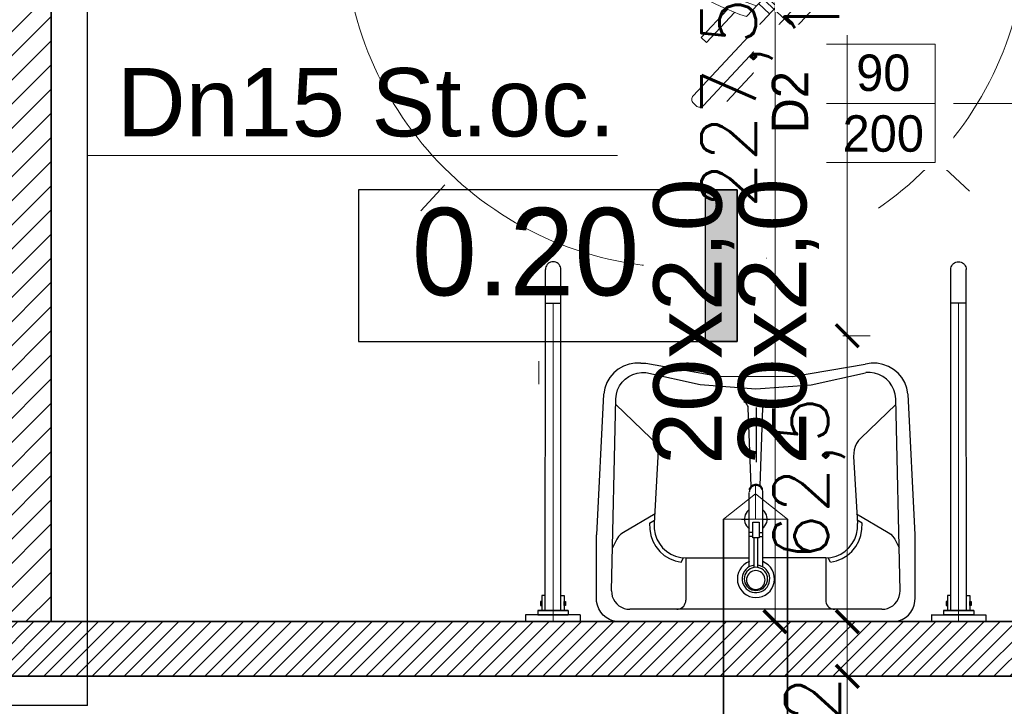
# Model space of a CAD drawing. Header units: millimetres. Extents: x -740 to 33545, y -26688 to 22494.
# Tile 147 of 256: x 10059 to 10276, y 10546 to 10697. Entities that reach past the tile are written whole.
import ezdxf
from ezdxf.lldxf.tags import DXFTag

# ---------------------------------------------------------------- set-up
doc = ezdxf.new("R2010")
doc.units = ezdxf.units.MM
doc.header["$MEASUREMENT"] = 0
doc.linetypes.add('ACAD_ISO10W100', pattern=[18, 12, -3, 0, -3])
doc.layers.get('Defpoints').update_dxf_attribs({"color": 252})
for name, color, linetype, lineweight in [('_IS_EKO_odwodnienie_hydrantów', 3, 'Continuous', 30), ('_IS_EKO_opis', 7, 'Continuous', 18), ('_IS_EKO_W_Ciepła', 1, 'Continuous', 35), ('_IS_EKO_W_Urzadzenia', 7, 'Continuous', 15), ('_IS_EKO_woda_zimna', 5, 'Continuous', 35), ('A_istniejące ściany', 252, 'Continuous', 35), ('A_opisy', 252, 'Continuous', 15), ('A_projektowane sciany', 252, 'Continuous', 35), ('l.przerywana', 252, 'ICAD_ISO03W100', 5), ('l.wypełnien', 252, 'Continuous', 5), ('Nowe_820-G Rysunki Obrazki_Nr_pióra__23', 252, 'Continuous', 15), ('szraf1', 252, 'Continuous', 5), ('wymiarowanie', 252, 'Continuous', 9)]:
    doc.layers.add(name, color=color, linetype=linetype, lineweight=lineweight)
for name, color, linetype in [('A-ARM', 252, 'Continuous'), ('tabelki opis', 252, 'Continuous'), ('WYPOSAŻENIE', 252, 'Continuous')]:
    doc.layers.add(name, color=color, linetype=linetype)
doc.styles.add('Arial', font='arial.ttf')
doc.styles.add('Arial_1', font='arial.ttf')
doc.styles.add('styl2', font='simplex.shx')
tags = doc.linetypes.add('ICAD_ISO03W100', pattern=[30, 12, -18]).pattern_tags.tags
tags[6:7] = [DXFTag(74, 4), DXFTag(75, 0), DXFTag(340, '0'), DXFTag(46, 1.0), DXFTag(50, 0.0), DXFTag(44, 0.0), DXFTag(45, 0.0)]
tags[4:5] = [DXFTag(74, 4), DXFTag(75, 0), DXFTag(340, '0'), DXFTag(46, 1.0), DXFTag(50, 0.0), DXFTag(44, 0.0), DXFTag(45, 0.0)]
doc.dimstyles.new('Skala 1-50', dxfattribs={"dimtxt": 12, "dimasz": 5, "dimexe": 1, "dimexo": 1, "dimgap": 1.5, "dimtad": 1, "dimdec": 1, "dimrnd": 0.5, "dimtxsty": 'styl2', "dimblk": 'ARCHTICK', "dimcen": 5, "dimadec": 0, "dimazin": 0, "dimtfac": 1, "dimtdec": 1, "dimtmove": 1, "dimatfit": 3, "dimldrblk": 'ARCHTICK', "dimfxl": 0, "dimlwd": -1, "dimlwe": -1, "dimarcsym": 0})

# ---------------------------------------------------------------- blocks, each defined once
blk = doc.blocks.new('FOTEL-K')
at = {"linetype": 'ACAD_ISO10W100'}
for p, q in [((5.633, 7.569), (-5.633, -7.569)), ((7.569, -5.633), (-7.569, 5.633))]:
    blk.add_line(p, q, dxfattribs=at)
for p, q in [((0.222, 4.361), (4.187, 1.41)), ((-0.001, 2.861), (-0.108, 2.718)), ((-0.108, 2.718), (0.638, 2.163)), ((0.798, 2.266), (-0.001, 2.861)), ((1.062, 2.419), (5.201, -0.661)), ((1.629, 2.451), (1.412, 2.159)), ((1.827, 2.303), (1.61, 2.011)), ((-2.741, -0.82), (-2.635, -0.677)), ((-2.635, -0.677), (-1.889, -1.232)), ((-1.941, -1.415), (-2.741, -0.82)), ((6.591, -1.997), (5.367, -1.086)), ((5.289, -1.263), (2.729, -4.704)), ((6.489, -2.135), (5.265, -1.224)), ((-4.113, -1.465), (-0.148, -4.416)), ((2.127, -4.792), (-2.012, -1.712)), ((-1.663, -1.972), (-1.907, -2.301)), ((-1.465, -2.119), (-1.709, -2.448)), ((3.908, -5.603), (2.684, -4.692)), ((3.805, -5.74), (2.581, -4.829))]:
    blk.add_line(p, q)
for points in [[(4.297, 0.733), (4.246, 0.664, -0.414214), (4.065, 0.637), (-0.557, 4.077, -0.414214), (-0.584, 4.258), (-0.532, 4.327, -0.414214), (-0.352, 4.353), (4.271, 0.913, -0.414214)], [(6.473, -0.994), (6.427, -1.056, -0.414214), (6.307, -1.074), (5.103, -0.178, -0.414214), (5.085, -0.058), (5.132, 0.004, -0.414214), (5.252, 0.022), (6.456, -0.874, -0.414214)], [(0.556, -4.295), (0.505, -4.364, -0.414214), (0.324, -4.39), (-4.298, -0.95, -0.414214), (-4.325, -0.769), (-4.273, -0.7, -0.414214), (-4.093, -0.674), (0.53, -4.114, -0.414214)], [(2.811, -5.915), (2.857, -5.853, 0.414214), (2.839, -5.733), (1.636, -4.837, 0.414214), (1.515, -4.855), (1.469, -4.917, 0.414214), (1.487, -5.037), (2.691, -5.933, 0.414214)]]:
    blk.add_lwpolyline(points, format="xyb", close=True)
for points in [[(7.655, -2.789), (6.591, -1.997), (5.464, -3.512), (6.527, -4.304)], [(4.869, -6.532), (3.805, -5.74), (4.933, -4.225), (5.997, -5.017)]]:
    blk.add_lwpolyline(points, close=True)
blk.add_circle((0, 0), 8.291, dxfattribs=at)
for centre, radius, start, end in [((4.045, -3.01), 6.195, 118.7855, 167.9004), ((4.33, -3.223), 6.195, 118.7855, 167.9004), ((4.944, -1.006), 0.43, 323.343, 53.343), ((2.384, -4.447), 0.43, 233.343, 323.343)]:
    blk.add_arc(centre, radius, start, end)
blk = doc.blocks.new('_ArchTick')
at = {"color": 0, "linetype": 'ByBlock', "const_width": 0.15}
blk.add_lwpolyline([(-0.5, -0.5), (0.5, 0.5)], dxfattribs=at)
blk = doc.blocks.new('*D2244')
at = {"layer": 'Defpoints', "color": 0}
for p in [(10055.83, 10552.52), (10030.92, 10402.52), (10066.23, 10402.52)]:
    blk.add_point(p, dxfattribs=at)
at = {"layer": 'wymiarowanie', "color": 0}
for p, q in [((10035.92, 10552.52), (10029.92, 10552.52)), ((10030.92, 10552.52), (10030.92, 10402.52)), ((10035.92, 10402.52), (10029.92, 10402.52))]:
    blk.add_line(p, q, dxfattribs=at)
at = {"layer": 'wymiarowanie', "color": 0, "xscale": 5, "yscale": 5, "zscale": 5}
for p, rotation in [((10030.92, 10552.52), 90), ((10030.92, 10402.52), 270)]:
    blk.add_blockref('_ArchTick', p, dxfattribs=dict(at, rotation=rotation))
at = {"layer": 'wymiarowanie', "color": 0, "insert": (10023.12, 10477.52), "char_height": 12, "attachment_point": 5, "rotation": 90, "style": 'styl2'}
blk.add_mtext('150', dxfattribs=at)
blk = doc.blocks.new('*D2760')
at = {"layer": 'Defpoints', "color": 0}
for p in [(10280.43, 10729.26), (10241.04, 10627.26), (10280.43, 10627.26)]:
    blk.add_point(p, dxfattribs=at)
at = {"layer": 'wymiarowanie', "color": 0}
for p, q in [((10246.04, 10729.26), (10240.04, 10729.26)), ((10241.04, 10729.26), (10241.04, 10720.96)), ((10241.04, 10627.26), (10241.04, 10693.2)), ((10246.04, 10627.26), (10240.04, 10627.26))]:
    blk.add_line(p, q, dxfattribs=at)
at = {"layer": 'wymiarowanie', "color": 0, "xscale": 5, "yscale": 5, "zscale": 5}
for p, rotation in [((10241.04, 10729.26), 90), ((10241.04, 10627.26), 270)]:
    blk.add_blockref('_ArchTick', p, dxfattribs=dict(at, rotation=rotation))
at = {"layer": 'wymiarowanie', "color": 0, "insert": (10233.24, 10707.08), "char_height": 12, "attachment_point": 5, "rotation": 90, "style": 'styl2'}
blk.add_mtext('102', dxfattribs=at)
blk = doc.blocks.new('*D2761')
at = {"layer": 'Defpoints', "color": 0}
for p in [(10280.43, 10627.26), (10241.04, 10564.52), (10280.43, 10564.52)]:
    blk.add_point(p, dxfattribs=at)
at = {"layer": 'wymiarowanie', "color": 0}
for p, q in [((10246.04, 10627.26), (10240.04, 10627.26)), ((10241.04, 10627.26), (10241.04, 10564.52)), ((10246.04, 10564.52), (10240.04, 10564.52))]:
    blk.add_line(p, q, dxfattribs=at)
at = {"layer": 'wymiarowanie', "color": 0, "xscale": 5, "yscale": 5, "zscale": 5}
for p, rotation in [((10241.04, 10627.26), 90), ((10241.04, 10564.52), 270)]:
    blk.add_blockref('_ArchTick', p, dxfattribs=dict(at, rotation=rotation))
at = {"layer": 'wymiarowanie', "color": 0, "insert": (10232.69, 10595.89), "char_height": 12, "attachment_point": 5, "rotation": 90, "style": 'styl2'}
blk.add_mtext('62,5', dxfattribs=at)
blk = doc.blocks.new('*D2762')
at = {"layer": 'Defpoints', "color": 0}
for p in [(10280.43, 10564.52), (10241.04, 10552.52), (10270.21, 10552.52)]:
    blk.add_point(p, dxfattribs=at)
at = {"layer": 'wymiarowanie', "color": 0}
for p, q in [((10246.04, 10564.52), (10240.04, 10564.52)), ((10241.04, 10564.52), (10241.04, 10552.52)), ((10246.04, 10552.52), (10240.04, 10552.52))]:
    blk.add_line(p, q, dxfattribs=at)
at = {"layer": 'wymiarowanie', "color": 0, "xscale": 5, "yscale": 5, "zscale": 5}
for p, rotation in [((10241.04, 10564.52), 90), ((10241.04, 10552.52), 270)]:
    blk.add_blockref('_ArchTick', p, dxfattribs=dict(at, rotation=rotation))
at = {"layer": 'wymiarowanie', "color": 0, "insert": (10233.39, 10542.33), "char_height": 12, "attachment_point": 5, "rotation": 90, "style": 'styl2'}
blk.add_mtext('12', dxfattribs=at)
blk = doc.blocks.new('*D2763')
at = {"layer": 'Defpoints', "color": 0}
for p in [(10270.21, 10552.52), (10241.04, 10402.52), (10263.5, 10402.52)]:
    blk.add_point(p, dxfattribs=at)
at = {"layer": 'wymiarowanie', "color": 0}
for p, q in [((10246.04, 10552.52), (10240.04, 10552.52)), ((10241.04, 10552.52), (10241.04, 10402.52)), ((10246.04, 10402.52), (10240.04, 10402.52))]:
    blk.add_line(p, q, dxfattribs=at)
at = {"layer": 'wymiarowanie', "color": 0, "xscale": 5, "yscale": 5, "zscale": 5}
for p, rotation in [((10241.04, 10552.52), 90), ((10241.04, 10402.52), 270)]:
    blk.add_blockref('_ArchTick', p, dxfattribs=dict(at, rotation=rotation))
at = {"layer": 'wymiarowanie', "color": 0, "insert": (10233.24, 10477.52), "char_height": 12, "attachment_point": 5, "rotation": 90, "style": 'styl2'}
blk.add_mtext('150', dxfattribs=at)
blk = doc.blocks.new('*D2764')
at = {"layer": 'Defpoints', "color": 0}
for p in [(10225.17, 10791.99), (10246.04, 10791.99), (10245.86, 10564.52)]:
    blk.add_point(p, dxfattribs=at)
at = {"layer": 'wymiarowanie', "color": 0}
for p, q in [((10230.17, 10791.99), (10224.17, 10791.99)), ((10225.17, 10564.52), (10225.17, 10791.99)), ((10230.17, 10564.52), (10224.17, 10564.52))]:
    blk.add_line(p, q, dxfattribs=at)
at = {"layer": 'wymiarowanie', "color": 0, "xscale": 5, "yscale": 5, "zscale": 5}
for p, rotation in [((10225.17, 10791.99), 90), ((10225.17, 10564.52), 270)]:
    blk.add_blockref('_ArchTick', p, dxfattribs=dict(at, rotation=rotation))
at = {"layer": 'wymiarowanie', "color": 0, "insert": (10216.82, 10678.26), "char_height": 12, "attachment_point": 5, "rotation": 90, "style": 'styl2'}
blk.add_mtext('227,5', dxfattribs=at)

msp = doc.modelspace()

# ---------------------------------------------------------------- hatches: boundary and pattern name
at = {"layer": 'l.wypełnien'}
h = msp.add_hatch(dxfattribs=at)
h.set_pattern_fill('ANSI31', color=256, scale=30, style=0)
h.paths.add_polyline_path([(8887.19, 10284.84), (8887.19, 10539.8), (8932.19, 10539.8), (8932.19, 10402.52), (9059.57, 10402.52), (9368.19, 10402.52), (9394.23, 10402.52), (9416.72, 10402.52), (9416.72, 10359.34), (9405.31, 10359.34), (9376.25, 10359.34), (8932.19, 10359.34), (8932.19, 10284.84)])
h.paths.add_polyline_path([(9871.19, 10801.99), (9871.19, 10791.99), (9878.23, 10791.99), (9890.23, 10791.99), (10052.23, 10791.99), (10052.23, 10564.52), (10066.23, 10564.52), (10066.23, 10706), (10066.23, 10711.93), (10066.23, 10711.98), (10066.23, 10728.73), (10066.23, 10765.23), (10066.23, 10776), (10066.23, 10781.93), (10066.23, 10781.98), (10066.23, 10781.93), (10066.23, 10776), (10066.22, 10776), (10066.23, 10781.93), (10066.23, 10781.98), (10066.23, 10791.99), (10125.49, 10791.99), (10125.49, 10808.08), (10125.49, 10819.93), (10125.49, 10834.32), (10058.81, 10834.32), (9924.19, 10834.32), (9924.19, 10862.32), (9879.19, 10862.32), (9879.19, 10834.32), (9871.19, 10834.32), (9871.19, 10801.99)])
h.paths.add_polyline_path([(9570.47, 10794.52), (9731.23, 10794.52), (9731.23, 10731.52), (9748.23, 10731.52), (9748.23, 10793.99), (9768.19, 10793.99), (9768.19, 10801.99), (9781.19, 10801.99), (9781.19, 10834.32), (9769.78, 10834.32), (9645.19, 10834.32), (9645.19, 10833.52), (9604.19, 10833.52), (9570.47, 10833.52)])
h.paths.add_polyline_path([(9394.23, 10794.52), (9428.47, 10794.52), (9428.47, 10833.52), (9388.19, 10833.52), (9388.19, 10794.52), (9394.23, 10794.52)])
h.paths.add_polyline_path([(9428.47, 10794.52), (9428.47, 10833.52), (9448.47, 10833.52), (9448.47, 10794.52)])
h.paths.add_polyline_path([(9550.47, 10794.52), (9570.47, 10794.52), (9570.47, 10833.52), (9550.47, 10833.52)])
h.paths.add_polyline_path([(9368.19, 10794.52), (9388.19, 10794.52), (9388.19, 10833.52), (9368.19, 10833.52)])
h.paths.add_polyline_path([(9604.19, 10833.52), (9604.19, 10849.32), (9645.19, 10849.32), (9645.19, 10833.52)])
h.paths.add_polyline_path([(9368.19, 10422.52), (9368.19, 10402.52), (9394.23, 10402.52), (9394.23, 10422.52)])
h.paths.add_polyline_path([(9368.19, 10774.52), (9394.23, 10774.52), (9394.23, 10794.52), (9368.19, 10794.52)])
h = msp.add_hatch(dxfattribs=at)
h.set_pattern_fill('ANSI31', color=256, scale=20, style=0)
h.paths.add_polyline_path([(10002.23, 10552.52), (10002.23, 10564.52), (10182.4, 10564.52), (10259.5, 10564.52), (10280.43, 10564.52), (10280.43, 10627.26), (10292.43, 10627.26), (10292.43, 10564.52), (10316.23, 10564.52), (10316.23, 10552.52)])
h.paths.add_polyline_path([(10544.19, 10552.52), (10544.19, 10564.52), (10316.23, 10564.52), (10292.43, 10564.52), (10316.23, 10564.52), (10316.23, 10564.52), (10316.23, 10552.52)])
h.paths.add_polyline_path([(10280.43, 10791.99), (10280.43, 10729.26), (10292.43, 10729.26), (10292.43, 10791.99)])
at = {"layer": 'tabelki opis'}
msp.add_hatch(color=256, dxfattribs=at).paths.add_polyline_path([(10216.85, 10626.02), (10216.85, 10659.28), (10209.89, 10659.28), (10209.89, 10626.02)])

# ---------------------------------------------------------------- linework, layer by layer
at = {"layer": '_IS_EKO_odwodnienie_hydrantów'}
for q in [(10074.23, 10747.22), (9864.75, 10546.1)]:
    msp.add_line((10074.23, 10546.1), q, dxfattribs=at)
at = {"layer": '_IS_EKO_opis'}
msp.add_line((10190.57, 10666.85, -18208.61), (10074.23, 10666.85), dxfattribs=at)
at = {"layer": '_IS_EKO_W_Ciepła', "linetype": 'ByBlock'}
msp.add_line((10227.89, 10587.03), (10227.89, 10418.52), dxfattribs=at)
at = {"layer": '_IS_EKO_W_Urzadzenia'}
for p, q in [((10220.89, 10587.03), (10220.89, 10594.4)), ((10220.89, 10592.55), (10213.89, 10587.01)), ((10227.89, 10587.01), (10220.89, 10592.55)), ((10227.89, 10587.01), (10213.89, 10587.01))]:
    msp.add_line(p, q, dxfattribs=at)
at = {"layer": '_IS_EKO_woda_zimna', "linetype": 'ByBlock'}
msp.add_line((10213.89, 10587.01), (10213.89, 10410.52), dxfattribs=at)
at = {"layer": 'A-ARM'}
for p, q in [((10193.11, 10620.99), (10191.89, 10620.56)), ((10194.39, 10621.21), (10193.11, 10620.99)), ((10195.68, 10621.21), (10194.39, 10621.21)), ((10195.68, 10621.21), (10196.8, 10621.21)), ((10196.8, 10621.21), (10212.76, 10618.41)), ((10228.97, 10618.34), (10244.96, 10620.99)), ((10246.31, 10621.22), (10245.04, 10621.01)), ((10245.04, 10621.01), (10245.04, 10621.01)), ((10247.59, 10621.21), (10246.31, 10621.22)), ((10248.86, 10620.98), (10247.59, 10621.21)), ((10250.07, 10620.53), (10248.86, 10620.98)), ((10189.76, 10619.09), (10188.92, 10618.11)), ((10190.76, 10619.92), (10189.76, 10619.09)), ((10191.89, 10620.56), (10190.76, 10619.92)), ((10193.08, 10618.32), (10193.95, 10618.76)), ((10193.95, 10618.76), (10194.88, 10619.06)), ((10194.88, 10619.06), (10195.84, 10619.19)), ((10195.84, 10619.19), (10196.81, 10619.17)), ((10196.81, 10619.17), (10208.74, 10616.53)), ((10233.12, 10616.49), (10245.06, 10619.1)), ((10245.06, 10619.1), (10245.06, 10619.1)), ((10246.06, 10619.19), (10245.09, 10619.17)), ((10247.02, 10619.06), (10246.06, 10619.19)), ((10247.95, 10618.76), (10247.02, 10619.06)), ((10248.82, 10618.32), (10247.95, 10618.76)), ((10251.18, 10619.89), (10250.07, 10620.53)), ((10252.17, 10619.07), (10251.18, 10619.89)), ((10253, 10618.09), (10252.17, 10619.07)), ((10188.26, 10617), (10187.8, 10615.78)), ((10188.92, 10618.11), (10188.26, 10617)), ((10191.05, 10616.24), (10191.61, 10617.05)), ((10191.61, 10617.05), (10192.3, 10617.74)), ((10192.3, 10617.74), (10193.08, 10618.32)), ((10208.74, 10616.53), (10220.93, 10615.63)), ((10212.76, 10618.41), (10228.97, 10618.34)), ((10220.93, 10615.63), (10233.12, 10616.49)), ((10249.61, 10617.74), (10248.82, 10618.32)), ((10250.29, 10617.05), (10249.61, 10617.74)), ((10250.85, 10616.24), (10250.29, 10617.05)), ((10253.65, 10616.98), (10253, 10618.09)), ((10254.11, 10615.77), (10253.65, 10616.98)), ((10187.48, 10614.47), (10185.96, 10583.56)), ((10187.8, 10615.78), (10187.55, 10614.51)), ((10187.55, 10614.51), (10187.55, 10614.51)), ((10190.21, 10613.44), (10190.34, 10614.41)), ((10190.34, 10614.41), (10190.62, 10615.36)), ((10190.62, 10615.36), (10191.05, 10616.24)), ((10251.28, 10615.36), (10250.85, 10616.24)), ((10251.56, 10614.41), (10251.28, 10615.36)), ((10251.69, 10613.44), (10251.56, 10614.41)), ((10254.35, 10614.51), (10254.11, 10615.77)), ((10255.94, 10583.56), (10254.43, 10614.47)), ((10189.28, 10571.31), (10190.21, 10613.44)), ((10190.19, 10612.17), (10197.91, 10604.8)), ((10218.6, 10612.61), (10218.35, 10612.75)), ((10218.81, 10612.44), (10218.6, 10612.61)), ((10218.99, 10612.23), (10218.81, 10612.44)), ((10219.14, 10611.99), (10218.99, 10612.23)), ((10222.79, 10612.23), (10222.64, 10611.99)), ((10222.97, 10612.44), (10222.79, 10612.23)), ((10223.18, 10612.61), (10222.97, 10612.44)), ((10223.42, 10612.75), (10223.18, 10612.61)), ((10251.72, 10612.17), (10243.99, 10604.8)), ((10252.63, 10571.31), (10251.69, 10613.44)), ((10219.24, 10611.73), (10219.14, 10611.99)), ((10219.29, 10611.46), (10219.24, 10611.73)), ((10219.91, 10594.23), (10219.29, 10611.45)), ((10221.91, 10594.33), (10222.48, 10611.45)), ((10222.54, 10611.73), (10222.48, 10611.46)), ((10222.48, 10611.46), (10222.48, 10611.46)), ((10222.64, 10611.99), (10222.54, 10611.73)), ((10197.91, 10604.8), (10198.41, 10604.25)), ((10198.41, 10604.25), (10198.82, 10603.63)), ((10198.82, 10603.63), (10199.14, 10602.96)), ((10243.08, 10603.63), (10242.77, 10602.96)), ((10243.49, 10604.25), (10243.08, 10603.63)), ((10243.99, 10604.8), (10243.49, 10604.25)), ((10199.14, 10602.96), (10199.36, 10602.25)), ((10199.36, 10602.25), (10199.47, 10601.52)), ((10199.47, 10601.52), (10199.47, 10600.77)), ((10242.44, 10601.52), (10242.43, 10600.77)), ((10242.55, 10602.25), (10242.44, 10601.52)), ((10242.77, 10602.96), (10242.55, 10602.25)), ((10199.47, 10600.77), (10198.63, 10586.04)), ((10242.43, 10600.77), (10243.27, 10586.04)), ((10219.54, 10593.18), (10219.52, 10592.92)), ((10219.52, 10576.56), (10219.52, 10592.87)), ((10219.6, 10593.43), (10219.54, 10593.18)), ((10219.72, 10593.95), (10219.6, 10593.72)), ((10219.6, 10593.72), (10219.6, 10593.72)), ((10219.6, 10593.41), (10219.6, 10593.72)), ((10219.71, 10593.66), (10219.6, 10593.43)), ((10219.86, 10593.87), (10219.71, 10593.66)), ((10219.87, 10594.15), (10219.72, 10593.95)), ((10220.04, 10594.06), (10219.86, 10593.87)), ((10220.05, 10594.32), (10219.87, 10594.15)), ((10220.26, 10594.2), (10220.04, 10594.06)), ((10220.27, 10594.46), (10220.05, 10594.32)), ((10220.49, 10594.31), (10220.26, 10594.2)), ((10220.5, 10594.57), (10220.27, 10594.46)), ((10220.74, 10594.38), (10220.49, 10594.31)), ((10220.74, 10594.63), (10220.5, 10594.57)), ((10221, 10594.65), (10220.74, 10594.63)), ((10221, 10594.4), (10220.74, 10594.38)), ((10221.25, 10594.63), (10221, 10594.65)), ((10221.25, 10594.38), (10221, 10594.4)), ((10221.5, 10594.57), (10221.25, 10594.63)), ((10221.5, 10594.31), (10221.25, 10594.38)), ((10221.73, 10594.46), (10221.5, 10594.57)), ((10221.74, 10594.2), (10221.5, 10594.31)), ((10221.94, 10594.32), (10221.73, 10594.46)), ((10221.95, 10594.06), (10221.74, 10594.2)), ((10222.12, 10594.15), (10221.94, 10594.32)), ((10222.13, 10593.87), (10221.95, 10594.06)), ((10222.28, 10593.95), (10222.12, 10594.15)), ((10222.28, 10593.66), (10222.13, 10593.87)), ((10222.4, 10593.72), (10222.28, 10593.95)), ((10222.39, 10593.43), (10222.28, 10593.66)), ((10222.46, 10593.18), (10222.39, 10593.43)), ((10222.4, 10593.41), (10222.4, 10593.72)), ((10222.48, 10592.92), (10222.46, 10593.18)), ((10222.48, 10576.54), (10222.48, 10592.92)), ((10218.82, 10588.34), (10218.63, 10587.97)), ((10219.08, 10588.68), (10218.82, 10588.34)), ((10219.38, 10588.98), (10219.08, 10588.68)), ((10222.83, 10588.67), (10222.53, 10588.97)), ((10223.09, 10588.33), (10222.83, 10588.67)), ((10223.27, 10587.95), (10223.09, 10588.33)), ((10198.83, 10588.19), (10191.92, 10584.1)), ((10197.64, 10586.14), (10198.68, 10586.81)), ((10217.78, 10587.03), (10219.51, 10587.03)), ((10218.51, 10587.56), (10218.45, 10587.14)), ((10218.45, 10587.14), (10218.47, 10586.72)), ((10218.47, 10586.72), (10218.56, 10586.3)), ((10218.63, 10587.97), (10218.51, 10587.56)), ((10218.56, 10586.3), (10218.72, 10585.91)), ((10220.28, 10582.93), (10220.28, 10586.35)), ((10220.28, 10586.35), (10221.71, 10586.35)), ((10221.71, 10586.35), (10221.71, 10582.93)), ((10222.41, 10587.03), (10224.13, 10587.03)), ((10223.18, 10585.9), (10223.34, 10586.29)), ((10223.4, 10587.55), (10223.27, 10587.95)), ((10223.34, 10586.29), (10223.43, 10586.7)), ((10223.45, 10587.13), (10223.4, 10587.55)), ((10223.43, 10586.7), (10223.45, 10587.13)), ((10243.07, 10588.19), (10249.98, 10584.1)), ((10244.27, 10586.14), (10243.22, 10586.81)), ((10191.92, 10584.1), (10191.34, 10583.69)), ((10197.64, 10586.14), (10197.66, 10584.78)), ((10197.66, 10584.78), (10197.9, 10583.45)), ((10198.63, 10586.04), (10198.65, 10584.88)), ((10198.65, 10584.88), (10198.85, 10583.74)), ((10218.72, 10585.91), (10218.94, 10585.55)), ((10218.94, 10585.55), (10219.22, 10585.23)), ((10219.22, 10585.23), (10219.55, 10584.96)), ((10220.28, 10584.09), (10219.48, 10584.09)), ((10221.71, 10584.09), (10222.48, 10584.09)), ((10222.41, 10585.03), (10222.68, 10585.22)), ((10222.68, 10585.22), (10222.96, 10585.54)), ((10222.96, 10585.54), (10223.18, 10585.9)), ((10243.05, 10583.74), (10243.26, 10584.88)), ((10243.26, 10584.88), (10243.27, 10586.04)), ((10243.27, 10586.04), (10243.27, 10586.04)), ((10244.01, 10583.45), (10244.25, 10584.78)), ((10244.25, 10584.78), (10244.27, 10586.14)), ((10249.98, 10584.1), (10250.56, 10583.69)), ((10185.96, 10569.76), (10185.96, 10583.56)), ((10190.41, 10582.65), (10189.49, 10580.7)), ((10190.84, 10583.21), (10190.41, 10582.65)), ((10191.34, 10583.69), (10190.84, 10583.21)), ((10197.9, 10583.45), (10198.35, 10582.17)), ((10198.35, 10582.17), (10199.01, 10581)), ((10198.85, 10583.74), (10199.24, 10582.65)), ((10199.24, 10582.65), (10199.79, 10581.64)), ((10220.28, 10583.21), (10219.48, 10583.21)), ((10221.71, 10582.93), (10220.28, 10582.93)), ((10220.58, 10576.44), (10220.58, 10582.93)), ((10221.38, 10576.44), (10221.38, 10582.93)), ((10221.71, 10583.21), (10222.48, 10583.21)), ((10242.11, 10581.64), (10242.67, 10582.65)), ((10242.67, 10582.65), (10243.05, 10583.74)), ((10242.89, 10581), (10243.55, 10582.17)), ((10243.55, 10582.17), (10244.01, 10583.45)), ((10250.56, 10583.69), (10251.06, 10583.21)), ((10251.06, 10583.21), (10251.49, 10582.65)), ((10251.49, 10582.65), (10252.41, 10580.7)), ((10255.94, 10569.76), (10255.94, 10583.56)), ((10199.01, 10581), (10199.86, 10579.94)), ((10199.79, 10581.64), (10200.5, 10580.73)), ((10199.86, 10579.94), (10200.86, 10579.05)), ((10200.5, 10580.73), (10201.34, 10579.95)), ((10201.34, 10579.95), (10202.3, 10579.33)), ((10239.6, 10579.33), (10240.56, 10579.95)), ((10240.56, 10579.95), (10241.41, 10580.73)), ((10241.04, 10579.05), (10242.04, 10579.94)), ((10241.41, 10580.73), (10242.11, 10581.64)), ((10242.04, 10579.94), (10242.89, 10581)), ((10200.86, 10579.05), (10202, 10578.34)), ((10202, 10578.34), (10203.24, 10577.84)), ((10202.3, 10579.33), (10203.35, 10578.86)), ((10203.24, 10577.84), (10204.55, 10577.55)), ((10203.35, 10578.86), (10204.46, 10578.58)), ((10204.46, 10578.58), (10205.59, 10578.49)), ((10204.55, 10577.55), (10205.05, 10578.51)), ((10205.59, 10578.49), (10219.51, 10578.49)), ((10205.59, 10578.49), (10205.59, 10569.24)), ((10219.53, 10577.72), (10218.89, 10577.41)), ((10236.31, 10578.49), (10222.41, 10578.49)), ((10223.11, 10577.38), (10222.48, 10577.7)), ((10222.48, 10577.7), (10222.48, 10577.7)), ((10236.31, 10578.49), (10237.45, 10578.58)), ((10236.31, 10578.49), (10236.31, 10569.24)), ((10237.36, 10577.55), (10236.85, 10578.51)), ((10237.36, 10577.55), (10238.66, 10577.84)), ((10237.45, 10578.58), (10238.56, 10578.86)), ((10238.56, 10578.86), (10239.6, 10579.33)), ((10238.66, 10577.84), (10239.9, 10578.34)), ((10239.9, 10578.34), (10241.04, 10579.05)), ((10217.42, 10575.91), (10217.13, 10575.27)), ((10217.82, 10576.5), (10217.42, 10575.91)), ((10218.32, 10577), (10217.82, 10576.5)), ((10218.44, 10575.57), (10218.2, 10575.11)), ((10218.89, 10577.41), (10218.32, 10577)), ((10218.77, 10575.98), (10218.44, 10575.57)), ((10219.01, 10575.53), (10218.76, 10575.17)), ((10219.15, 10576.32), (10218.77, 10575.98)), ((10219.33, 10575.84), (10219.01, 10575.53)), ((10219.59, 10576.6), (10219.15, 10576.32)), ((10219.7, 10576.1), (10219.33, 10575.84)), ((10220.07, 10576.8), (10219.59, 10576.6)), ((10219.93, 10575.45), (10219.64, 10575.25)), ((10220.1, 10576.28), (10219.7, 10576.1)), ((10220.25, 10575.61), (10219.93, 10575.45)), ((10220.58, 10576.91), (10220.07, 10576.8)), ((10220.53, 10576.4), (10220.1, 10576.28)), ((10220.6, 10575.7), (10220.25, 10575.61)), ((10220.98, 10576.44), (10220.53, 10576.4)), ((10220.95, 10575.73), (10220.6, 10575.7)), ((10221.31, 10575.7), (10220.95, 10575.73)), ((10221.42, 10576.4), (10220.98, 10576.44)), ((10221.65, 10575.61), (10221.31, 10575.7)), ((10221.86, 10576.28), (10221.42, 10576.4)), ((10221.94, 10576.78), (10221.44, 10576.9)), ((10221.44, 10576.9), (10221.44, 10576.9)), ((10221.97, 10575.45), (10221.65, 10575.61)), ((10222.26, 10576.1), (10221.86, 10576.28)), ((10222.42, 10576.57), (10221.94, 10576.78)), ((10222.26, 10575.25), (10221.97, 10575.45)), ((10222.63, 10575.84), (10222.26, 10576.1)), ((10222.85, 10576.29), (10222.42, 10576.57)), ((10222.94, 10575.53), (10222.63, 10575.84)), ((10223.23, 10575.93), (10222.85, 10576.29)), ((10223.2, 10575.17), (10222.94, 10575.53)), ((10223.68, 10576.96), (10223.11, 10577.38)), ((10223.55, 10575.52), (10223.23, 10575.93)), ((10223.78, 10575.06), (10223.55, 10575.52)), ((10224.17, 10576.45), (10223.68, 10576.96)), ((10224.56, 10575.87), (10224.17, 10576.45)), ((10224.84, 10575.22), (10224.56, 10575.87)), ((10216.95, 10574.59), (10216.9, 10573.88)), ((10216.9, 10573.88), (10216.96, 10573.18)), ((10217.13, 10575.27), (10216.95, 10574.59)), ((10216.96, 10573.18), (10217.14, 10572.5)), ((10218.03, 10574.62), (10217.95, 10574.11)), ((10217.95, 10574.11), (10217.96, 10573.59)), ((10217.96, 10573.59), (10218.06, 10573.08)), ((10218.2, 10575.11), (10218.03, 10574.62)), ((10218.45, 10574.34), (10218.41, 10573.9)), ((10218.41, 10573.9), (10218.45, 10573.46)), ((10218.57, 10574.77), (10218.45, 10574.34)), ((10218.45, 10573.46), (10218.57, 10573.04)), ((10218.76, 10575.17), (10218.57, 10574.77)), ((10218.94, 10574.02), (10218.91, 10573.66)), ((10218.91, 10573.66), (10218.94, 10573.3)), ((10219.03, 10574.37), (10218.94, 10574.02)), ((10218.94, 10573.3), (10219.03, 10572.95)), ((10219.18, 10574.7), (10219.03, 10574.37)), ((10219.39, 10574.99), (10219.18, 10574.7)), ((10219.64, 10575.25), (10219.39, 10574.99)), ((10222.51, 10574.99), (10222.26, 10575.25)), ((10222.72, 10574.7), (10222.51, 10574.99)), ((10222.87, 10574.37), (10222.72, 10574.7)), ((10222.96, 10574.02), (10222.87, 10574.37)), ((10222.87, 10572.95), (10222.96, 10573.3)), ((10222.99, 10573.66), (10222.96, 10574.02)), ((10222.96, 10573.3), (10222.99, 10573.66)), ((10223.39, 10574.77), (10223.2, 10575.17)), ((10223.51, 10574.34), (10223.39, 10574.77)), ((10223.39, 10573.04), (10223.51, 10573.46)), ((10223.54, 10573.9), (10223.51, 10574.34)), ((10223.51, 10573.46), (10223.54, 10573.9)), ((10223.94, 10574.56), (10223.78, 10575.06)), ((10223.88, 10573.02), (10223.99, 10573.53)), ((10224.01, 10574.05), (10223.94, 10574.56)), ((10223.99, 10573.53), (10224.01, 10574.05)), ((10225.01, 10574.53), (10224.84, 10575.22)), ((10224.99, 10573.13), (10225.06, 10573.83)), ((10225.06, 10573.83), (10225.01, 10574.53)), ((10189.28, 10571.31), (10189.31, 10570.67)), ((10217.14, 10572.5), (10217.44, 10571.86)), ((10217.44, 10571.86), (10217.85, 10571.28)), ((10217.85, 10571.28), (10218.35, 10570.78)), ((10218.06, 10573.08), (10218.24, 10572.59)), ((10218.24, 10572.59), (10218.51, 10572.15)), ((10218.51, 10572.15), (10218.84, 10571.75)), ((10218.57, 10573.04), (10218.76, 10572.64)), ((10218.76, 10572.64), (10219.01, 10572.27)), ((10218.84, 10571.75), (10219.24, 10571.42)), ((10219.01, 10572.27), (10219.33, 10571.96)), ((10219.03, 10572.95), (10219.18, 10572.62)), ((10219.18, 10572.62), (10219.39, 10572.33)), ((10219.24, 10571.42), (10219.69, 10571.16)), ((10219.33, 10571.96), (10219.7, 10571.71)), ((10219.39, 10572.33), (10219.64, 10572.07)), ((10219.64, 10572.07), (10219.93, 10571.87)), ((10219.69, 10571.16), (10220.18, 10570.98)), ((10219.7, 10571.71), (10220.1, 10571.52)), ((10219.93, 10571.87), (10220.25, 10571.71)), ((10220.1, 10571.52), (10220.53, 10571.41)), ((10220.25, 10571.71), (10220.6, 10571.62)), ((10220.53, 10571.41), (10220.98, 10571.37)), ((10220.6, 10571.62), (10220.95, 10571.59)), ((10220.95, 10571.59), (10221.31, 10571.62)), ((10220.98, 10571.37), (10221.42, 10571.41)), ((10221.31, 10571.62), (10221.65, 10571.71)), ((10221.42, 10571.41), (10221.86, 10571.52)), ((10221.65, 10571.71), (10221.97, 10571.87)), ((10221.72, 10570.96), (10222.21, 10571.13)), ((10221.86, 10571.52), (10222.26, 10571.71)), ((10221.97, 10571.87), (10222.26, 10572.07)), ((10222.21, 10571.13), (10222.66, 10571.38)), ((10222.26, 10572.07), (10222.51, 10572.33)), ((10222.26, 10571.71), (10222.63, 10571.96)), ((10222.51, 10572.33), (10222.72, 10572.62)), ((10222.63, 10571.96), (10222.94, 10572.27)), ((10222.66, 10571.38), (10223.07, 10571.71)), ((10222.72, 10572.62), (10222.87, 10572.95)), ((10222.94, 10572.27), (10223.2, 10572.64)), ((10223.07, 10571.71), (10223.41, 10572.1)), ((10223.2, 10572.64), (10223.39, 10573.04)), ((10223.41, 10572.1), (10223.69, 10572.54)), ((10223.57, 10570.74), (10224.07, 10571.24)), ((10223.69, 10572.54), (10223.88, 10573.02)), ((10224.07, 10571.24), (10224.48, 10571.81)), ((10224.48, 10571.81), (10224.79, 10572.45)), ((10224.79, 10572.45), (10224.99, 10573.13)), ((10252.59, 10570.67), (10252.62, 10571.31)), ((10252.62, 10571.31), (10252.62, 10571.31)), ((10186, 10568.92), (10185.96, 10569.76)), ((10185.96, 10569.76), (10185.96, 10569.76)), ((10186.18, 10568.1), (10186, 10568.92)), ((10189.31, 10570.67), (10189.45, 10570.05)), ((10189.45, 10570.05), (10189.69, 10569.46)), ((10189.69, 10569.46), (10190.01, 10568.91)), ((10190.01, 10568.91), (10190.42, 10568.42)), ((10205.47, 10568.55), (10205.56, 10568.89)), ((10205.56, 10568.89), (10205.59, 10569.24)), ((10218.35, 10570.78), (10218.93, 10570.37)), ((10218.93, 10570.37), (10219.57, 10570.07)), ((10219.57, 10570.07), (10220.25, 10569.89)), ((10220.18, 10570.98), (10220.69, 10570.88)), ((10220.25, 10569.89), (10220.95, 10569.82)), ((10220.69, 10570.88), (10221.21, 10570.88)), ((10220.95, 10569.82), (10221.66, 10569.88)), ((10221.21, 10570.88), (10221.72, 10570.96)), ((10221.66, 10569.88), (10222.34, 10570.05)), ((10222.34, 10570.05), (10222.98, 10570.35)), ((10222.98, 10570.35), (10223.57, 10570.74)), ((10236.31, 10569.24), (10236.34, 10568.89)), ((10236.34, 10568.89), (10236.43, 10568.55)), ((10251.48, 10568.42), (10251.89, 10568.91)), ((10251.89, 10568.91), (10252.22, 10569.46)), ((10252.22, 10569.46), (10252.45, 10570.05)), ((10252.45, 10570.05), (10252.59, 10570.67)), ((10255.72, 10568.1), (10255.9, 10568.92)), ((10255.9, 10568.92), (10255.94, 10569.76)), ((10255.94, 10569.76), (10255.94, 10569.76)), ((10186.49, 10567.32), (10186.18, 10568.1)), ((10186.92, 10566.6), (10186.49, 10567.32)), ((10190.42, 10568.42), (10190.9, 10568)), ((10190.9, 10568), (10191.44, 10567.67)), ((10191.44, 10567.67), (10192.02, 10567.42)), ((10192.02, 10567.42), (10192.64, 10567.27)), ((10192.64, 10567.27), (10193.28, 10567.22)), ((10248.63, 10567.22), (10193.28, 10567.22)), ((10193.28, 10567.22), (10193.28, 10567.22)), ((10203.6, 10567.22), (10203.94, 10567.25)), ((10203.94, 10567.25), (10204.28, 10567.34)), ((10204.28, 10567.34), (10204.59, 10567.49)), ((10204.59, 10567.49), (10204.88, 10567.69)), ((10204.88, 10567.69), (10205.12, 10567.94)), ((10205.12, 10567.94), (10205.32, 10568.23)), ((10205.32, 10568.23), (10205.47, 10568.55)), ((10236.43, 10568.55), (10236.58, 10568.23)), ((10236.58, 10568.23), (10236.78, 10567.94)), ((10236.78, 10567.94), (10237.02, 10567.69)), ((10237.02, 10567.69), (10237.31, 10567.49)), ((10237.31, 10567.49), (10237.62, 10567.34)), ((10237.62, 10567.34), (10237.96, 10567.25)), ((10237.96, 10567.25), (10238.3, 10567.22)), ((10248.63, 10567.22), (10249.26, 10567.27)), ((10249.26, 10567.27), (10249.88, 10567.42)), ((10249.88, 10567.42), (10250.46, 10567.67)), ((10250.46, 10567.67), (10251.01, 10568)), ((10251.01, 10568), (10251.48, 10568.42)), ((10254.98, 10566.6), (10255.42, 10567.32)), ((10255.42, 10567.32), (10255.72, 10568.1)), ((10187.46, 10565.96), (10186.92, 10566.6)), ((10188.1, 10565.43), (10187.46, 10565.96)), ((10188.81, 10565.01), (10188.1, 10565.43)), ((10189.59, 10564.71), (10188.81, 10565.01)), ((10190.4, 10564.55), (10189.59, 10564.71)), ((10191.23, 10564.53), (10190.4, 10564.55)), ((10191.23, 10564.53), (10250.67, 10564.53)), ((10250.67, 10564.53), (10251.5, 10564.55)), ((10251.5, 10564.55), (10252.31, 10564.71)), ((10252.31, 10564.71), (10253.09, 10565.01)), ((10253.09, 10565.01), (10253.81, 10565.43)), ((10253.81, 10565.43), (10254.44, 10565.96)), ((10254.44, 10565.96), (10254.98, 10566.6))]:
    msp.add_line(p, q, dxfattribs=at)
at = {"layer": 'A_istniejące ściany'}
msp.add_lwpolyline([(10066.23, 10564.52), (10066.23, 10791.99)], dxfattribs=at)
at = {"layer": 'A_opisy'}
msp.add_line((10299.85, 10678.26), (10244.85, 10678.26), dxfattribs=at)
at = {"layer": 'A_projektowane sciany'}
for points in [[(10280.43, 10564.52), (10002.23, 10564.52)], [(10544.19, 10552.52), (10002.23, 10552.52)]]:
    msp.add_lwpolyline(points, dxfattribs=at)
at = {"layer": 'l.przerywana'}
for p, q in [((10176.45, 10634.43), (10176.47, 10564.53)), ((10265.45, 10634.43), (10265.43, 10564.53))]:
    msp.add_line(p, q, dxfattribs=at)
at = {"layer": 'Nowe_820-G Rysunki Obrazki_Nr_pióra__23', "linetype": 'Continuous', "lineweight": 15}
msp.add_lwpolyline([(10173.3, 10616.64), (10173.3, 10621.72)], dxfattribs=at)
at = {"layer": 'tabelki opis'}
msp.add_lwpolyline([(10216.85, 10659.28), (10133.69, 10659.28), (10133.69, 10626.02), (10216.85, 10626.02), (10216.85, 10659.28)], dxfattribs=at)
msp.add_lwpolyline([(10216.85, 10626.02), (10209.89, 10626.02), (10209.89, 10659.28), (10216.85, 10659.28)], close=True, dxfattribs=at)
at = {"layer": 'WYPOSAŻENIE'}
for p, q in [((10174.86, 10642.38), (10174.78, 10642.09)), ((10174.98, 10642.64), (10174.86, 10642.38)), ((10175.15, 10642.89), (10174.98, 10642.64)), ((10175.36, 10643.1), (10175.15, 10642.89)), ((10175.61, 10643.27), (10175.36, 10643.1)), ((10175.87, 10643.39), (10175.61, 10643.27)), ((10176.16, 10643.47), (10175.87, 10643.39)), ((10176.46, 10643.49), (10176.16, 10643.47)), ((10176.75, 10643.47), (10176.46, 10643.49)), ((10177.04, 10643.39), (10176.75, 10643.47)), ((10177.31, 10643.27), (10177.04, 10643.39)), ((10177.55, 10643.1), (10177.31, 10643.27)), ((10177.76, 10642.89), (10177.55, 10643.1)), ((10177.93, 10642.64), (10177.76, 10642.89)), ((10178.05, 10642.37), (10177.93, 10642.64)), ((10178.13, 10642.09), (10178.05, 10642.37)), ((10263.77, 10642.09), (10263.85, 10642.37)), ((10263.85, 10642.37), (10263.97, 10642.64)), ((10263.97, 10642.64), (10264.14, 10642.89)), ((10264.14, 10642.89), (10264.35, 10643.1)), ((10264.35, 10643.1), (10264.6, 10643.27)), ((10264.6, 10643.27), (10264.86, 10643.39)), ((10264.86, 10643.39), (10265.15, 10643.47)), ((10265.15, 10643.47), (10265.45, 10643.49)), ((10265.45, 10643.49), (10265.74, 10643.47)), ((10265.74, 10643.47), (10266.03, 10643.39)), ((10266.03, 10643.39), (10266.3, 10643.27)), ((10266.3, 10643.27), (10266.54, 10643.1)), ((10266.54, 10643.1), (10266.75, 10642.89)), ((10266.75, 10642.89), (10266.92, 10642.64)), ((10266.92, 10642.64), (10267.04, 10642.38)), ((10267.04, 10642.38), (10267.12, 10642.09)), ((10174.75, 10634.43), (10174.76, 10641.79)), ((10174.78, 10642.09), (10174.76, 10641.79)), ((10178.16, 10641.79), (10178.13, 10642.09)), ((10178.15, 10634.43), (10178.16, 10641.79)), ((10263.75, 10641.79), (10263.77, 10642.09)), ((10263.75, 10634.43), (10263.75, 10641.79)), ((10267.12, 10642.09), (10267.15, 10641.79)), ((10267.15, 10634.43), (10267.15, 10641.79)), ((10174.71, 10566.94), (10174.75, 10634.43)), ((10174.75, 10634.43), (10178.15, 10634.43)), ((10178.11, 10566.94), (10178.15, 10634.43)), ((10263.79, 10566.94), (10263.75, 10634.43)), ((10267.15, 10634.43), (10263.75, 10634.43)), ((10267.19, 10566.94), (10267.15, 10634.43)), ((10221.08, 10599.53), (10221.08, 10611.53)), ((10173.98, 10568.93), (10173.68, 10568.93)), ((10173.68, 10568.93), (10173.68, 10568.05)), ((10174.72, 10570.23), (10173.98, 10570.23)), ((10173.98, 10570.23), (10173.98, 10566.95)), ((10173.98, 10568.05), (10173.98, 10568.93)), ((10178.11, 10570.22), (10178.84, 10570.22)), ((10178.84, 10570.22), (10178.84, 10566.94)), ((10178.84, 10568.05), (10178.84, 10568.93)), ((10178.84, 10568.93), (10179.14, 10568.93)), ((10179.14, 10568.93), (10179.14, 10568.05)), ((10263.07, 10568.93), (10262.76, 10568.93)), ((10262.76, 10568.93), (10262.76, 10568.05)), ((10263.8, 10570.22), (10263.06, 10570.22)), ((10263.06, 10570.22), (10263.07, 10566.94)), ((10263.07, 10568.05), (10263.07, 10568.93)), ((10267.19, 10570.23), (10267.92, 10570.23)), ((10267.92, 10570.23), (10267.92, 10566.95)), ((10267.92, 10568.05), (10267.92, 10568.93)), ((10267.92, 10568.93), (10268.22, 10568.93)), ((10268.22, 10568.93), (10268.23, 10568.05)), ((10173.07, 10566.95), (10179.74, 10566.94)), ((10179.75, 10566.94), (10173.08, 10566.95)), ((10173.08, 10566.95), (10173.08, 10566.03)), ((10173.68, 10568.05), (10173.98, 10568.05)), ((10173.98, 10566.95), (10174.71, 10566.94)), ((10178.84, 10566.94), (10178.1, 10566.94)), ((10179.14, 10568.05), (10178.84, 10568.05)), ((10179.74, 10566.94), (10179.74, 10566.02)), ((10262.15, 10566.94), (10268.83, 10566.95)), ((10268.84, 10566.95), (10262.16, 10566.94)), ((10262.16, 10566.94), (10262.16, 10566.02)), ((10262.76, 10568.05), (10263.07, 10568.05)), ((10263.07, 10566.94), (10263.8, 10566.94)), ((10267.92, 10566.95), (10267.19, 10566.94)), ((10268.23, 10568.05), (10267.92, 10568.05)), ((10268.83, 10566.95), (10268.83, 10566.03)), ((10170.41, 10566.03), (10170.41, 10564.53)), ((10182.41, 10566.02), (10170.41, 10566.03)), ((10170.41, 10564.53), (10182.41, 10564.52)), ((10179.74, 10566.02), (10173.07, 10566.03)), ((10173.08, 10566.03), (10179.75, 10566.03)), ((10182.4, 10566.02), (10182.4, 10564.52)), ((10259.43, 10566.03), (10271.43, 10566.03)), ((10259.5, 10566.02), (10259.5, 10564.52)), ((10268.83, 10566.03), (10262.15, 10566.03)), ((10262.16, 10566.02), (10268.84, 10566.03)), ((10271.43, 10566.03), (10271.43, 10564.53))]:
    msp.add_line(p, q, dxfattribs=at)

# ---------------------------------------------------------------- block references
at = {"layer": 'szraf1', "linetype": 'ByBlock', "xscale": -9.036144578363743, "yscale": 9.03614457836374, "zscale": 9.036144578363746, "rotation": 190.3790015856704}
msp.add_blockref('FOTEL-K', (10205.51, 10717.07), dxfattribs=at)

# ---------------------------------------------------------------- texts
at = {"layer": '_IS_EKO_opis', "linetype": 'ByBlock', "style": 'Arial_1'}
msp.add_text('Dn15 St.oc.', height=15, dxfattribs=at).set_placement((10080.65, 10671.02, -18208.61))
at = {"layer": '_IS_EKO_opis', "color": 5, "insert": (10198.46, 10598.91), "char_height": 15, "width": 58.847, "attachment_point": 1, "rotation": 90, "style": 'Arial'}
msp.add_mtext('20x2,0', dxfattribs=at)
at = {"layer": '_IS_EKO_opis', "color": 1, "insert": (10217.06, 10598.91), "char_height": 15, "width": 58.847, "attachment_point": 1, "rotation": 90, "style": 'Arial'}
msp.add_mtext('20x2,0', dxfattribs=at)
at = {"layer": 'tabelki opis', "insert": (10145.42, 10655.33), "char_height": 19.2, "width": 56.7, "attachment_point": 1}
msp.add_mtext('{\\fCentury Gothic|b0|i0|c238|p34;0.20}', dxfattribs=at)
at = {"layer": 'wymiarowanie', "insert": (5416.61, 10685.24), "char_height": 12, "width": 621.5287, "attachment_point": 1}
msp.add_mtext('\\pi202.60874;{\\fCentury Gothic|b0|i0|c238|p34;Pokrycie dachowe projektowana blachodachówka}\\P\\pi470.78474;{\\fCentury Gothic|b0|i0|c238|p34;w kolorze RAL 7016}', dxfattribs=at)

# ---------------------------------------------------------------- dimensions: what is measured, and where the dimension line sits
at = {"layer": 'wymiarowanie'}
for base, p1, p2, picture, middle in [((10241.04, 10564.52), (10280.43, 10627.26), (10280.43, 10564.52), '*D2761', (10232.69, 10595.89)), ((10030.92, 10402.52), (10055.83, 10552.52), (10066.23, 10402.52), '*D2244', (10023.12, 10477.52)), ((10241.04, 10402.52), (10270.21, 10552.52), (10263.5, 10402.52), '*D2763', (10233.24, 10477.52))]:
    dim = msp.add_linear_dim(base=base, p1=p1, p2=p2, angle=90, dimstyle='Skala 1-50', dxfattribs=at)
    dim.commit()
    dim.dimension.update_dxf_attribs({"geometry": picture, "text_midpoint": middle})
dim = msp.add_linear_dim(base=(10241.04, 10552.52), p1=(10280.43, 10564.52), p2=(10270.21, 10552.52), angle=90, dimstyle='Skala 1-50', dxfattribs=at)
dim.commit()
dim.dimension.update_dxf_attribs({"geometry": '*D2762', "text_midpoint": (10241.04, 10542.33), "dimtype": 160})

# ---------------------------------------------------------------- next in the draw order: texts
at = {"layer": 'A_opisy', "ltscale": 0.3, "insert": (10247.34, 10678.26), "char_height": 8, "width": 26, "attachment_point": 5, "bg_fill": 2}
msp.add_mtext('\\pi3.19200;{\\fCentury Gothic|b0|i0|c238|p0;90}\\P{\\fCentury Gothic|b0|i0|c238|p0;200}', dxfattribs=at)

# ---------------------------------------------------------------- next in the draw order: linework, layer by layer
at = {"layer": 'A_opisy', "lineweight": 30, "ltscale": 0.3}
msp.add_lwpolyline([(10221.34, 10665.26), (10221.34, 10691.26), (10234.34, 10691.26), (10234.34, 10665.26)], close=True, dxfattribs=at)
at = {"layer": 'A_opisy', "ltscale": 0.3}
for points in [[(10234.34, 10691.26), (10260.34, 10691.26), (10260.34, 10678.26), (10234.34, 10678.26)], [(10234.34, 10678.26), (10260.34, 10678.26), (10260.34, 10665.26), (10234.34, 10665.26)]]:
    msp.add_lwpolyline(points, close=True, dxfattribs=at)

# ---------------------------------------------------------------- next in the draw order: texts
at = {"layer": 'A_opisy', "ltscale": 0.3, "insert": (10228.45, 10678.52), "char_height": 8, "width": 26, "attachment_point": 5, "rotation": 90, "bg_fill": 2}
msp.add_mtext('{\\fCentury Gothic|b0|i0|c238|p0;D2}', dxfattribs=at)

# ---------------------------------------------------------------- next in the draw order: dimensions: what is measured, and where the dimension line sits
at = {"layer": 'wymiarowanie'}
dim = msp.add_linear_dim(base=(10225.17, 10791.99), p1=(10245.86, 10564.52), p2=(10246.04, 10791.99), angle=90, dimstyle='Skala 1-50', dxfattribs=at)
dim.commit()
dim.dimension.update_dxf_attribs({"geometry": '*D2764', "text_midpoint": (10216.82, 10678.26)})
dim = msp.add_linear_dim(base=(10241.04, 10627.26), p1=(10280.43, 10729.26), p2=(10280.43, 10627.26), angle=90, dimstyle='Skala 1-50', dxfattribs=at)
dim.commit()
dim.dimension.update_dxf_attribs({"geometry": '*D2760', "text_midpoint": (10241.04, 10707.08), "dimtype": 160})

doc.saveas('drawing.dxf')
